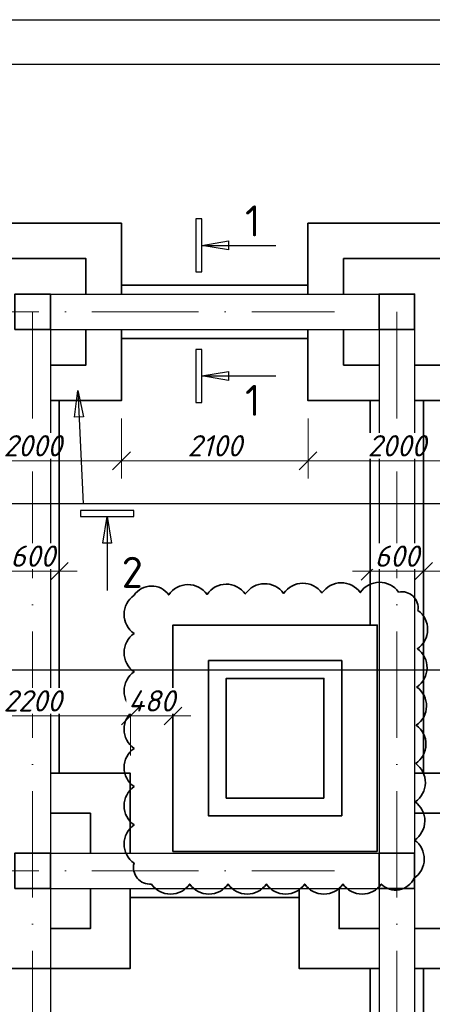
# Model space of a CAD drawing. Header units: millimetres. Extents: x 363306 to 7757304, y 1022887 to 1207196.
# Tile 18 of 256: x 501098 to 505743, y 1077581 to 1088678. Entities that reach past the tile are written whole.
import ezdxf

# ---------------------------------------------------------------- set-up
doc = ezdxf.new("R2010")
doc.units = ezdxf.units.MM
doc.linetypes.add('ACAD_ISO10W100', pattern=[18, 12, -3, 0, -3])
doc.layers.add('kcd_tx', color=7, linetype='Continuous')
doc.layers.add('O3SAD', color=1, linetype='Continuous')
doc.layers.add('размеры', color=12, linetype='Continuous', lineweight=15)
doc.styles.get("Standard").update_dxf_attribs({"font": 'isocpeui.ttf'})
doc.dimstyles.new('Санжар', dxfattribs={"dimtxt": 240, "dimasz": 200, "dimexe": 200, "dimexo": 200, "dimgap": 50, "dimtad": 1, "dimdec": 0, "dimtxsty": 'Standard', "dimblk": 'OBLIQUE', "dimcen": 2.5, "dimdle": 200, "dimclrd": 152, "dimclre": 152, "dimclrt": 152, "dimadec": 0, "dimazin": 0, "dimtfac": 1, "dimtdec": 0, "dimtmove": 0, "dimatfit": 3, "dimldrblk": 'OBLIQUE', "dimfxl": 0, "dimlwd": 0, "dimlwe": 0, "dimarcsym": 0})

# ---------------------------------------------------------------- blocks, each defined once
blk = doc.blocks.new('_Oblique')
at = {"color": 0, "linetype": 'ByBlock', "lineweight": -2}
blk.add_line((-0.5, -0.5), (0.5, 0.5), dxfattribs=at)
blk = doc.blocks.new('*D225')
at = {"lineweight": 0, "transparency": 16777216}
for p, q in [((500244, 1084185), (500244, 1083506)), ((502244, 1084185), (502244, 1083506)), ((500044, 1083706), (502444, 1083706))]:
    blk.add_line(p, q, dxfattribs=at)
at = {"layer": 'Defpoints', "color": 0, "lineweight": 25, "transparency": 16777216}
for p in [(500244, 1084385), (502244, 1084385), (502244, 1083706)]:
    blk.add_point(p, dxfattribs=at)
at = {"lineweight": 0, "transparency": 16777216, "xscale": 200, "yscale": 200, "zscale": 200, "rotation": 180}
blk.add_blockref('_Oblique', (500244, 1083706), dxfattribs=at)
at = {"lineweight": 0, "transparency": 16777216, "xscale": 200, "yscale": 200, "zscale": 200}
blk.add_blockref('_Oblique', (502244, 1083706), dxfattribs=at)
at = {"lineweight": 0, "transparency": 16777216, "insert": (501244, 1083876), "char_height": 240, "attachment_point": 5, "bg_fill": 3, "box_fill_scale": 1.1, "bg_fill_color": 256, "bg_fill_true_color": 13158600, "bg_fill_transparency": 0}
blk.add_mtext('2000', dxfattribs=at)
blk = doc.blocks.new('*D226')
at = {"lineweight": 0, "transparency": 16777216}
for p, q in [((502244, 1084185), (502244, 1083506)), ((504344, 1084185), (504344, 1083506)), ((502044, 1083706), (504544, 1083706))]:
    blk.add_line(p, q, dxfattribs=at)
at = {"layer": 'Defpoints', "color": 0, "lineweight": 25, "transparency": 16777216}
for p in [(502244, 1084385), (504344, 1084385), (504344, 1083706)]:
    blk.add_point(p, dxfattribs=at)
at = {"lineweight": 0, "transparency": 16777216, "xscale": 200, "yscale": 200, "zscale": 200, "rotation": 180}
blk.add_blockref('_Oblique', (502244, 1083706), dxfattribs=at)
at = {"lineweight": 0, "transparency": 16777216, "xscale": 200, "yscale": 200, "zscale": 200}
blk.add_blockref('_Oblique', (504344, 1083706), dxfattribs=at)
at = {"lineweight": 0, "transparency": 16777216, "insert": (503294, 1083876), "char_height": 240, "attachment_point": 5, "bg_fill": 3, "box_fill_scale": 1.1, "bg_fill_color": 256, "bg_fill_true_color": 13158600, "bg_fill_transparency": 0}
blk.add_mtext('2100', dxfattribs=at)
blk = doc.blocks.new('*D262')
at = {"lineweight": 0, "transparency": 16777216}
for p, q in [((504344, 1084185), (504344, 1083506)), ((506344, 1084185), (506344, 1083506)), ((504144, 1083706), (506544, 1083706))]:
    blk.add_line(p, q, dxfattribs=at)
at = {"layer": 'Defpoints', "color": 0, "lineweight": 25, "transparency": 16777216}
for p in [(504344, 1084385), (506344, 1084385), (506344, 1083706)]:
    blk.add_point(p, dxfattribs=at)
at = {"lineweight": 0, "transparency": 16777216, "xscale": 200, "yscale": 200, "zscale": 200, "rotation": 180}
blk.add_blockref('_Oblique', (504344, 1083706), dxfattribs=at)
at = {"lineweight": 0, "transparency": 16777216, "xscale": 200, "yscale": 200, "zscale": 200}
blk.add_blockref('_Oblique', (506344, 1083706), dxfattribs=at)
at = {"lineweight": 0, "transparency": 16777216, "insert": (505344, 1083876), "char_height": 240, "attachment_point": 5, "bg_fill": 3, "box_fill_scale": 1.1, "bg_fill_color": 256, "bg_fill_true_color": 13158600, "bg_fill_transparency": 0}
blk.add_mtext('2000', dxfattribs=at)
blk = doc.blocks.new('*D214')
at = {"layer": 'Defpoints', "color": 0, "lineweight": 25, "transparency": 16777216}
blk.add_point((501544, 1082462), dxfattribs=at)
at = {"layer": 'kcd_tx', "lineweight": 0, "transparency": 16777216}
for p, q in [((500744, 1082462), (501744, 1082462)), ((500944, 1082463), (500944, 1082262)), ((501544, 1082463), (501544, 1082262))]:
    blk.add_line(p, q, dxfattribs=at)
at = {"layer": 'kcd_tx', "lineweight": 0, "transparency": 16777216, "xscale": 200, "yscale": 200, "zscale": 200, "rotation": 180}
blk.add_blockref('_Oblique', (500944, 1082462), dxfattribs=at)
at = {"layer": 'kcd_tx', "lineweight": 0, "transparency": 16777216, "xscale": 200, "yscale": 200, "zscale": 200}
blk.add_blockref('_Oblique', (501544, 1082462), dxfattribs=at)
at = {"layer": 'kcd_tx', "lineweight": 25, "transparency": 16777216, "insert": (501244, 1082632), "char_height": 240, "attachment_point": 5, "bg_fill": 3, "box_fill_scale": 1.1, "bg_fill_color": 256, "bg_fill_true_color": 13158600, "bg_fill_transparency": 0}
blk.add_mtext('600', dxfattribs=at)
at = {"layer": 'Defpoints', "color": 0, "lineweight": 25, "transparency": 16777216}
for p in [(500944, 1082775, 0), (501544, 1082775, 0)]:
    blk.add_point(p, dxfattribs=at)
blk = doc.blocks.new('*D234')
at = {"lineweight": 0, "transparency": 16777216}
for p, q in [((500144, 1080385), (500144, 1081031)), ((502344, 1080385), (502344, 1081031)), ((499944, 1080831), (502544, 1080831))]:
    blk.add_line(p, q, dxfattribs=at)
at = {"layer": 'Defpoints', "color": 0, "lineweight": 25, "transparency": 16777216}
for p in [(502344, 1080831), (500144, 1080185), (502344, 1080185)]:
    blk.add_point(p, dxfattribs=at)
at = {"lineweight": 0, "transparency": 16777216, "xscale": 200, "yscale": 200, "zscale": 200, "rotation": 180}
blk.add_blockref('_Oblique', (500144, 1080831), dxfattribs=at)
at = {"lineweight": 0, "transparency": 16777216, "xscale": 200, "yscale": 200, "zscale": 200}
blk.add_blockref('_Oblique', (502344, 1080831), dxfattribs=at)
at = {"lineweight": 25, "transparency": 16777216, "insert": (501244, 1081001), "char_height": 240, "attachment_point": 5, "bg_fill": 3, "box_fill_scale": 1.1, "bg_fill_color": 256, "bg_fill_true_color": 13158600, "bg_fill_transparency": 0}
blk.add_mtext('2200', dxfattribs=at)
blk = doc.blocks.new('*D388')
at = {"lineweight": 0, "transparency": 16777216}
for p, q in [((502344, 1080385), (502344, 1081031)), ((502824, 1080410), (502824, 1081031)), ((502144, 1080831), (503024, 1080831))]:
    blk.add_line(p, q, dxfattribs=at)
at = {"layer": 'Defpoints', "color": 0, "lineweight": 25, "transparency": 16777216}
for p in [(502824, 1080831), (502344, 1080185), (502824, 1080210)]:
    blk.add_point(p, dxfattribs=at)
at = {"lineweight": 25, "transparency": 16777216, "insert": (502584, 1081001), "char_height": 240, "attachment_point": 5, "bg_fill": 3, "box_fill_scale": 1.1, "bg_fill_color": 256, "bg_fill_true_color": 13158600, "bg_fill_transparency": 0}
blk.add_mtext('480', dxfattribs=at)
at = {"lineweight": 0, "transparency": 16777216, "xscale": 200, "yscale": 200, "zscale": 200, "rotation": 180}
blk.add_blockref('_Oblique', (502344, 1080831), dxfattribs=at)
at = {"lineweight": 0, "transparency": 16777216, "xscale": 200, "yscale": 200, "zscale": 200}
blk.add_blockref('_Oblique', (502824, 1080831), dxfattribs=at)
blk = doc.blocks.new('*D235')
at = {"layer": 'Defpoints', "color": 0, "lineweight": 25, "transparency": 16777216}
blk.add_point((505644, 1082462), dxfattribs=at)
at = {"layer": 'kcd_tx', "lineweight": 0, "transparency": 16777216}
for p, q in [((504844, 1082462), (505844, 1082462)), ((505044, 1082463), (505044, 1082262)), ((505644, 1082463), (505644, 1082262))]:
    blk.add_line(p, q, dxfattribs=at)
at = {"layer": 'kcd_tx', "lineweight": 0, "transparency": 16777216, "xscale": 200, "yscale": 200, "zscale": 200, "rotation": 180}
blk.add_blockref('_Oblique', (505044, 1082462), dxfattribs=at)
at = {"layer": 'kcd_tx', "lineweight": 0, "transparency": 16777216, "xscale": 200, "yscale": 200, "zscale": 200}
blk.add_blockref('_Oblique', (505644, 1082462), dxfattribs=at)
at = {"layer": 'kcd_tx', "lineweight": 25, "transparency": 16777216, "insert": (505344, 1082632), "char_height": 240, "attachment_point": 5, "bg_fill": 3, "box_fill_scale": 1.1, "bg_fill_color": 256, "bg_fill_true_color": 13158600, "bg_fill_transparency": 0}
blk.add_mtext('600', dxfattribs=at)
at = {"layer": 'Defpoints', "color": 0, "lineweight": 25, "transparency": 16777216}
for p in [(505044, 1082775, 0), (505644, 1082775, 0)]:
    blk.add_point(p, dxfattribs=at)
blk = doc.blocks.new('*D166')
at = {"linetype": 'Continuous', "lineweight": 0, "transparency": 16777216}
for p, q in [((506979, 1077785), (506979, 1080385)), ((506644, 1080185), (507179, 1080185)), ((506379, 1077985), (507179, 1077985))]:
    blk.add_line(p, q, dxfattribs=at)
at = {"layer": 'Defpoints', "color": 0, "lineweight": 25, "transparency": 16777216}
for p in [(506444, 1080185), (506979, 1080185), (505144, 1077985)]:
    blk.add_point(p, dxfattribs=at)
at = {"lineweight": 0, "transparency": 16777216, "xscale": 200, "yscale": 200, "zscale": 200}
for p, rotation in [((506979, 1080185), 90), ((506979, 1077985), 270)]:
    blk.add_blockref('_Oblique', p, dxfattribs=dict(at, rotation=rotation))
at = {"lineweight": 0, "transparency": 16777216, "insert": (506809, 1079085), "char_height": 240, "attachment_point": 5, "rotation": 90, "bg_fill": 3, "box_fill_scale": 1.1, "bg_fill_color": 256, "bg_fill_true_color": 13158600, "bg_fill_transparency": 0}
blk.add_mtext('2200', dxfattribs=at)

msp = doc.modelspace()

# ---------------------------------------------------------------- linework, layer by layer
at = {"linetype": 'Continuous', "lineweight": 25}
for p, q in [((503149.161, 1086434.615), (503079.161, 1086434.615)), ((503079.161, 1086434.615), (503079.161, 1085834.615)), ((503149.161, 1085834.615), (503149.161, 1086434.615)), ((503149.161, 1086134.615), (503449.611, 1086184.893)), ((503449.611, 1086184.893), (503449.611, 1086084.337)), ((503449.611, 1086084.337), (503149.161, 1086134.615)), ((503079.161, 1085834.615), (503149.161, 1085834.615)), ((503149.161, 1084962.783), (503079.161, 1084962.783)), ((503149.161, 1084662.783), (503449.611, 1084713.061)), ((503449.611, 1084612.505), (503149.161, 1084662.783)), ((503449.611, 1084713.061), (503449.611, 1084612.505)), ((502383.042, 1083148.245), (501783.042, 1083148.245)), ((501783.042, 1083148.245), (501783.042, 1083078.245)), ((501783.042, 1083078.245), (502383.042, 1083078.245)), ((502032.764, 1082777.795), (502083.042, 1083078.245)), ((502083.042, 1083078.245), (502133.32, 1082777.795)), ((502383.042, 1083078.245), (502383.042, 1083148.245)), ((502133.32, 1082777.795), (502032.764, 1082777.795))]:
    msp.add_line(p, q, dxfattribs=at)
at = {"lineweight": 30, "ltscale": 100}
for p, q in [((501443.503, 1085584.834), (505143.503, 1085584.834)), ((501443.503, 1085184.834), (501443.503, 1079284.834)), ((501443.503, 1085184.834), (505143.503, 1085184.834)), ((505143.503, 1085184.834), (505143.503, 1079284.834)), ((505543.503, 1085184.834), (505543.503, 1079284.834)), ((501443.503, 1079284.834), (505143.503, 1079284.834)), ((501443.503, 1078884.834), (505143.503, 1078884.834)), ((505143.503, 1078884.834), (505143.503, 1076284.834)), ((505543.503, 1078884.834), (505543.503, 1076284.834))]:
    msp.add_line(p, q, dxfattribs=at)
at = {"color": 1, "linetype": 'ACAD_ISO10W100', "lineweight": 9, "ltscale": 100}
for p, q in [((474910.453, 1085384.834), (504643.503, 1085384.834)), ((501243.503, 1085384.834), (501243.503, 1066657.115)), ((505343.503, 1085384.834), (505343.503, 1066657.115)), ((474910.453, 1079084.834), (504643.503, 1079084.834))]:
    msp.add_line(p, q, dxfattribs=at)
at = {"color": 5, "lineweight": 30, "ltscale": 100}
msp.add_line((501443.503, 1078884.834), (501443.503, 1076284.834), dxfattribs=at)
at = {"linetype": 'Continuous', "lineweight": 25}
for points in [[(503149.161, 1086134.615), (503982.494, 1086134.615)], [(503149.161, 1084662.783), (503982.494, 1084662.783)], [(502083.042, 1083078.245), (502083.042, 1082244.912)]]:
    msp.add_lwpolyline(points, dxfattribs=at)
at = {"color": 5, "lineweight": 25, "ltscale": 100}
for points in [[(507660.09, 1083221.911), (479613.786, 1083221.911)], [(507760.09, 1081347.757), (479713.786, 1081347.757)]]:
    msp.add_lwpolyline(points, dxfattribs=at)
at = {"color": 159, "lineweight": 35, "true_color": 0x22346e}
msp.add_lwpolyline([(502385.08, 1082191.102, 0.52056705), (502385.08, 1081759.706, 0.52056705), (502385.08, 1081328.311, 0.52056705), (502385.08, 1080896.916, 0.52056705), (502385.08, 1080465.521, 0.52056705), (502385.08, 1080034.126, 0.52056705), (502385.08, 1079602.731, 0.52056705), (502385.08, 1079171.336, 0.52056705), (502580.656, 1078935.518, 0.52056705), (503012.051, 1078935.518, 0.52056705), (503443.446, 1078935.518, 0.52056705), (503874.841, 1078935.518, 0.52056705), (504306.236, 1078935.518, 0.52056705), (504737.631, 1078935.518, 0.52056705), (505169.027, 1078935.518, 0.52056705), (505536.684, 1079000.205, 0.52056705), (505543.065, 1079431.553, 0.52056705), (505549.446, 1079862.901, 0.52056705), (505555.827, 1080294.249, 0.52056705), (505562.208, 1080725.596, 0.52056705), (505568.589, 1081156.944, 0.52056705), (505574.97, 1081588.292, 0.52056705), (505581.35, 1082019.64, 0.52056705), (505363.594, 1082227.431, 0.52056705), (504932.231, 1082222.17, 0.52056705), (504500.868, 1082216.909, 0.52056705), (504069.505, 1082211.647, 0.52056705), (503638.142, 1082206.386, 0.52056705), (503206.779, 1082201.124, 0.52056705), (502775.416, 1082195.863, 0.52056705)], format="xyb", close=True, dxfattribs=at)
at = {"color": 116, "lineweight": 35, "true_color": 0x136734}
for points in [[(505123.503, 1079304.834), (502823.503, 1079304.834), (502823.503, 1081854.834), (505123.503, 1081854.834)], [(504723.503, 1079704.834), (503223.503, 1079704.834), (503223.503, 1081454.834), (504723.503, 1081454.834)], [(504523.503, 1079904.834), (503423.503, 1079904.834), (503423.503, 1081254.834), (504523.503, 1081254.834)]]:
    msp.add_lwpolyline(points, close=True, dxfattribs=at)
at = {"layer": 'размеры', "color": 18, "lineweight": 35, "ltscale": 5, "true_color": 0x000000}
for points in [[(500243.503, 1085584.834), (500243.503, 1086384.834), (502243.503, 1086384.834), (502243.503, 1085584.834)], [(504343.503, 1085584.834), (504343.503, 1086384.834), (506343.503, 1086384.834), (506343.503, 1084384.834), (505543.503, 1084384.834)], [(500643.503, 1085584.834), (500643.503, 1085984.834), (501843.503, 1085984.834), (501843.503, 1085584.834)], [(504743.503, 1085584.834), (504743.503, 1085984.834), (505943.503, 1085984.834), (505943.503, 1084784.834), (505543.503, 1084784.834)], [(502243.503, 1085684.834), (504343.503, 1085684.834)], [(501843.503, 1085184.834), (501843.503, 1084784.834), (501443.503, 1084784.834)], [(502243.503, 1085184.834), (502243.503, 1084384.834), (501443.503, 1084384.834)], [(505143.503, 1084384.834), (504343.503, 1084384.834), (504343.503, 1085184.834)], [(505143.503, 1084784.834), (504743.503, 1084784.834), (504743.503, 1085184.834)], [(502243.503, 1085084.834), (504343.503, 1085084.834)], [(505043.503, 1084384.834), (505043.503, 1081854.834)], [(502343.503, 1079284.834), (502343.503, 1080184.834), (501443.503, 1080184.834)], [(505543.503, 1080184.834), (506443.503, 1080184.834), (506443.503, 1077984.834), (505543.503, 1077984.834)], [(501893.503, 1079284.834), (501893.503, 1079734.834), (501443.503, 1079734.834)], [(505543.503, 1079734.834), (505993.503, 1079734.834), (505993.503, 1078434.834), (505543.503, 1078434.834)], [(502343.503, 1078884.834), (502343.503, 1077984.834), (500143.503, 1077984.834), (500143.503, 1078884.834)], [(501893.503, 1078884.834), (501893.503, 1078434.834), (501443.503, 1078434.834)], [(505143.503, 1077984.834), (504243.503, 1077984.834), (504243.503, 1078884.834)], [(505143.503, 1078434.834), (504693.503, 1078434.834), (504693.503, 1078884.834)], [(502343.503, 1078784.834), (504243.503, 1078784.834)], [(505043.503, 1077984.834), (505043.503, 1077184.834)], [(505643.503, 1077984.834), (505643.503, 1077184.834)]]:
    msp.add_lwpolyline(points, dxfattribs=at)
at = {"layer": 'размеры', "lineweight": 35, "ltscale": 5}
for points in [[(501043.503, 1085184.834), (501443.503, 1085184.834), (501443.503, 1085584.834), (501043.503, 1085584.834)], [(505143.503, 1085184.834), (505543.503, 1085184.834), (505543.503, 1085584.834), (505143.503, 1085584.834)], [(501043.503, 1078884.834), (501443.503, 1078884.834), (501443.503, 1079284.834), (501043.503, 1079284.834)], [(505143.503, 1078884.834), (505543.503, 1078884.834), (505543.503, 1079284.834), (505143.503, 1079284.834)]]:
    msp.add_lwpolyline(points, close=True, dxfattribs=at)

# ---------------------------------------------------------------- texts
at = {"linetype": 'Continuous', "lineweight": 25, "char_height": 350, "width": 315, "attachment_point": 1}
for s, insert in [('\\fISOCPEUR|b0|i0|c0|p34;\\W1.0000000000;\\T1.0000000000;\\o\\l1', (503634.161, 1086584.615)), ('{\\fISOCPEUR|b0|i0|c204|p34;2}', (502245.738, 1082624.523))]:
    msp.add_mtext(s, dxfattribs=dict(at, insert=insert))

# ---------------------------------------------------------------- next in the draw order: dimensions: what is measured, and where the dimension line sits
at = {"color": 18, "lineweight": 0, "true_color": 0x000000}
dim = msp.add_linear_dim(base=(502243.503, 1083706.421), p1=(500243.503, 1084384.834), p2=(502243.503, 1084384.834), dimstyle='Санжар', override={"dimclrd": 256, "dimclre": 256, "dimclrt": 256, "dimtmove": 1, "dimfxl": 0.18, "dimtfill": 1, "dimarcsym": 2}, dxfattribs=at)
dim.commit()
dim.dimension.update_dxf_attribs({"geometry": '*D225', "text_midpoint": (501243.503, 1083876.421)})

# ---------------------------------------------------------------- next in the draw order: linework, layer by layer
at = {"color": 5, "lineweight": 25, "ltscale": 100}
for p, q in [((501716.414, 1084196.947), (501752.157, 1084499.471)), ((501752.157, 1084499.471), (501816.853, 1084201.792)), ((501816.853, 1084201.792), (501716.414, 1084196.947))]:
    msp.add_line(p, q, dxfattribs=at)
msp.add_lwpolyline([(501752.157, 1084499.471), (501813.786, 1083221.911)], dxfattribs=at)
at = {"layer": 'размеры', "color": 18, "lineweight": 35, "ltscale": 5, "true_color": 0x000000}
msp.add_lwpolyline([(501543.503, 1084384.834), (501543.503, 1080184.834)], dxfattribs=at)

# ---------------------------------------------------------------- next in the draw order: dimensions: what is measured, and where the dimension line sits
at = {"color": 18, "lineweight": 0, "true_color": 0x000000}
dim = msp.add_linear_dim(base=(504343.503, 1083706.421), p1=(502243.503, 1084384.834), p2=(504343.503, 1084384.834), dimstyle='Санжар', override={"dimclrd": 256, "dimclre": 256, "dimclrt": 256, "dimtmove": 1, "dimfxl": 0.18, "dimtfill": 1, "dimarcsym": 2}, dxfattribs=at)
dim.commit()
dim.dimension.update_dxf_attribs({"geometry": '*D226', "text_midpoint": (503293.503, 1083876.421)})

# ---------------------------------------------------------------- next in the draw order: linework, layer by layer
at = {"linetype": 'Continuous', "lineweight": 25}
for p, q in [((503079.161, 1084962.783), (503079.161, 1084362.783)), ((503149.161, 1084362.783), (503149.161, 1084962.783)), ((503079.161, 1084362.783), (503149.161, 1084362.783))]:
    msp.add_line(p, q, dxfattribs=at)

# ---------------------------------------------------------------- next in the draw order: texts
at = {"linetype": 'Continuous', "lineweight": 25, "insert": (503634.161, 1084562.783), "char_height": 350, "width": 315, "attachment_point": 1}
msp.add_mtext('\\fISOCPEUR|b0|i0|c0|p34;\\W1.0000000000;\\T1.0000000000;\\o\\l1', dxfattribs=at)

# ---------------------------------------------------------------- next in the draw order: dimensions: what is measured, and where the dimension line sits
at = {"color": 18, "lineweight": 0, "true_color": 0x000000}
dim = msp.add_linear_dim(base=(506343.503, 1083706.421), p1=(504343.503, 1084384.834), p2=(506343.503, 1084384.834), dimstyle='Санжар', override={"dimclrd": 256, "dimclre": 256, "dimclrt": 256, "dimtmove": 1, "dimfxl": 0.18, "dimtfill": 1, "dimarcsym": 2}, dxfattribs=at)
dim.commit()
dim.dimension.update_dxf_attribs({"geometry": '*D262', "text_midpoint": (505343.503, 1083876.421)})
at = {"color": 244, "lineweight": 25, "true_color": 0x991b1e}
dim = msp.add_linear_dim(base=(502343.503, 1080831.384), p1=(500143.503, 1080184.834), p2=(502343.503, 1080184.834), dimstyle='Санжар', override={"dimclrd": 256, "dimclre": 256, "dimclrt": 256, "dimtmove": 1, "dimfxl": 0.18, "dimtfill": 1, "dimarcsym": 2}, dxfattribs=at)
dim.commit()
dim.dimension.update_dxf_attribs({"geometry": '*D234', "text_midpoint": (501243.503, 1081001.384)})
at = {"layer": 'kcd_tx', "color": 244, "lineweight": 25, "true_color": 0x991b1e}
dim = msp.add_linear_dim(base=(501543.503, 1082462.31, 0), p1=(500943.503, 1082775.253), p2=(501543.503, 1082775.253), dimstyle='Санжар', override={"dimclrd": 256, "dimclre": 256, "dimclrt": 256, "dimfxl": 0.7, "dimfxlon": 1, "dimtfill": 1, "dimarcsym": 2}, dxfattribs=at)
dim.commit()
dim.dimension.update_dxf_attribs({"geometry": '*D214', "text_midpoint": (501243.503, 1082632.31, 0)})

# ---------------------------------------------------------------- next in the draw order: linework, layer by layer
at = {"layer": 'размеры', "color": 18, "lineweight": 35, "ltscale": 5, "true_color": 0x000000}
msp.add_lwpolyline([(505643.503, 1084384.834), (505643.503, 1080184.834)], dxfattribs=at)

# ---------------------------------------------------------------- next in the draw order: dimensions: what is measured, and where the dimension line sits
at = {"color": 244, "lineweight": 25, "true_color": 0x991b1e}
dim = msp.add_linear_dim(base=(502823.503, 1080831.384), p1=(502343.503, 1080184.834), p2=(502823.503, 1080210.184), dimstyle='Санжар', override={"dimclrd": 256, "dimclre": 256, "dimclrt": 256, "dimtmove": 1, "dimfxl": 0.18, "dimtfill": 1, "dimarcsym": 2}, dxfattribs=at)
dim.commit()
dim.dimension.update_dxf_attribs({"geometry": '*D388', "text_midpoint": (502583.503, 1080831.384), "dimtype": 160})

# ---------------------------------------------------------------- next in the draw order: dimensions: what is measured, and where the dimension line sits
at = {"layer": 'kcd_tx', "color": 244, "lineweight": 25, "true_color": 0x991b1e}
dim = msp.add_linear_dim(base=(505643.503, 1082462.31, 0), p1=(505043.503, 1082775.253), p2=(505643.503, 1082775.253), dimstyle='Санжар', override={"dimclrd": 256, "dimclre": 256, "dimclrt": 256, "dimfxl": 0.7, "dimfxlon": 1, "dimtfill": 1, "dimarcsym": 2}, dxfattribs=at)
dim.commit()
dim.dimension.update_dxf_attribs({"geometry": '*D235', "text_midpoint": (505343.503, 1082632.31, 0)})

# ---------------------------------------------------------------- next in the draw order: linework, layer by layer
at = {"lineweight": 30}
msp.add_lwpolyline([(472706.348, 1088178.072), (512206.348, 1088178.072), (512206.348, 1059478.072), (472706.348, 1059478.072)], close=True, dxfattribs=at)
at = {"layer": 'O3SAD', "color": 1}
msp.add_lwpolyline([(470706.348, 1088678.072), (512706.348, 1088678.072), (512706.348, 1058978.072), (470706.348, 1058978.072)], close=True, dxfattribs=at)

# ---------------------------------------------------------------- next in the draw order: dimensions: what is measured, and where the dimension line sits
at = {"color": 18, "lineweight": 0, "true_color": 0x000000}
dim = msp.add_linear_dim(base=(506979.034, 1080184.834), p1=(505143.503, 1077984.834), p2=(506443.503, 1080184.834), angle=90, dimstyle='Санжар', override={"dimclrd": 256, "dimclre": 256, "dimclrt": 256, "dimtmove": 1, "dimfxl": 600, "dimfxlon": 1, "dimtfill": 1, "dimarcsym": 1}, dxfattribs=at)
dim.commit()
dim.dimension.update_dxf_attribs({"geometry": '*D166', "text_midpoint": (506809.034, 1079084.834)})

doc.saveas('drawing.dxf')
